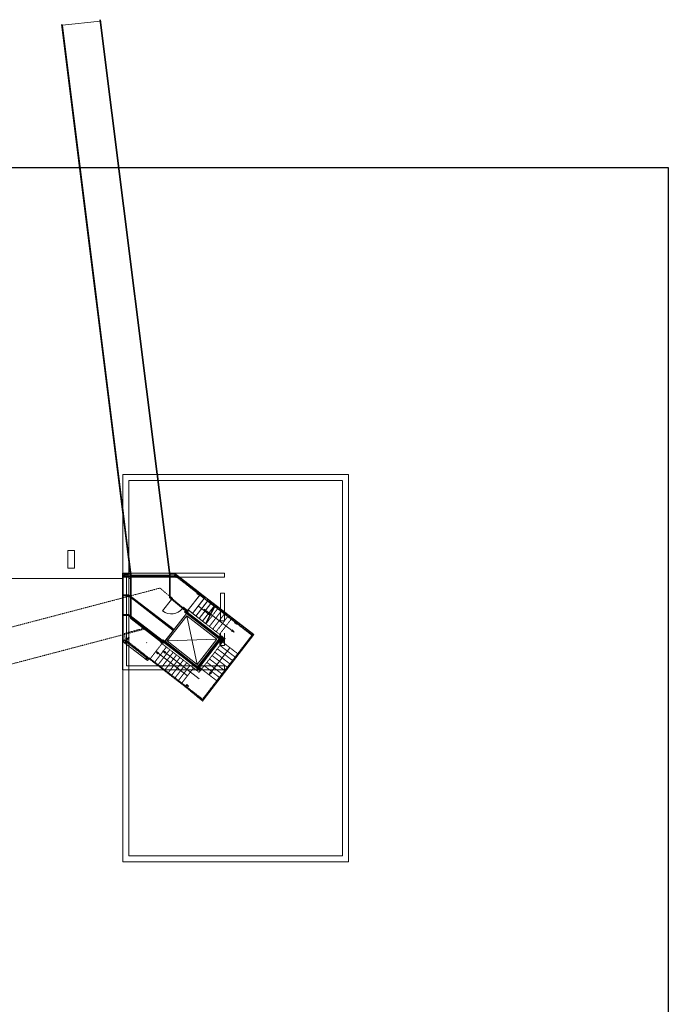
# Model space of a CAD drawing. Header units: centimetres. Extents: x -1589 to 108054, y -205274 to 31709.
# Tile 98 of 256: x 4024 to 8117, y 4926 to 11139. Entities that reach past the tile are written whole.
import ezdxf

# ---------------------------------------------------------------- set-up
doc = ezdxf.new("R2010")
doc.units = ezdxf.units.CM
doc.header["$LTSCALE"] = 0.01
doc.header["$MEASUREMENT"] = 0
for name, pattern in [('ACANSTGL', [0.295276, 0.19685, -0.098425]), ('Krawędzie ukryte', [27, 20, -7]), ('Kropki i Kreski', [72, 36, -18, 0, -18]), ('Przerywana', [12, 6, -6]), ('Przerywana długa', [100, 50, -50]), ('Wipeout_Contour', [100, 0, -100])]:
    doc.linetypes.add(name, pattern=pattern)
for name, color, linetype in [('2_barierki.K_IR', 7, 'Continuous'), ('2_schody_konstrukcja.ISTN', 7, 'Continuous'), ('2_stropy.ISTN', 7, 'Continuous'), ('2_umeblowanie.ISTN', 7, 'Continuous'), ('2_ściany zewnętrzne.ISTN', 7, 'Continuous'), ('3_linie 2D .ISTN', 7, 'Continuous'), ('3_wypełnienia.K_IR', 7, 'Continuous'), ('5_opisy.K_IR', 7, 'Continuous')]:
    doc.layers.add(name, color=color, linetype=linetype)

msp = doc.modelspace()

# ---------------------------------------------------------------- hatches: boundary and pattern name
at = {"layer": '2_barierki.K_IR', "linetype": 'Continuous', "lineweight": 5}
for points in [[(4975.83188, 7630.47692), (4975.83245, 7625.47692), (5016.21246, 7625.48155), (5017.93608, 7630.48175)], [(5017.93608, 7630.48175), (5016.21246, 7625.48155), (5148.3253, 7522.09411), (5151.3924, 7526.04293)], [(5151.3924, 7526.04293), (5148.3253, 7522.09411), (5193.46307, 7487.29781), (5194.22948, 7493.02022)], [(5207.18071, 7476.72301), (5374.86819, 7347.45427), (5377.92087, 7351.41421), (5207.94712, 7482.44542)], [(5377.92149, 7351.41374), (5374.86984, 7347.453), (5490.94857, 7258.01728), (5497.9274, 7258.95223)], [(5497.9274, 7258.95223), (5490.94857, 7258.01728), (5413.92318, 7156.26687), (5417.88378, 7153.21474)], [(5417.88378, 7153.21474), (5413.92318, 7156.26687), (5265.04733, 6966.47708), (5269.03792, 6963.46319)], [(4836.35658, 7109.15112), (4839.35691, 7113.15158), (4827.76565, 7121.57431), (4824.75733, 7117.57965)], [(5070.41681, 6928.01627), (5073.54446, 6931.91821), (4839.35691, 7113.15158), (4836.35658, 7109.15112)], [(5269.03792, 6963.46319), (5265.04733, 6966.47708), (5177.31892, 6845.78417), (5178.22838, 6838.53139)], [(5178.22838, 6838.53139), (5177.31892, 6845.78417), (5073.54446, 6931.91821), (5070.41681, 6928.01627)]]:
    msp.add_hatch(color=8, dxfattribs=at).paths.add_polyline_path(points)
at = {"layer": '2_schody_konstrukcja.ISTN', "linetype": 'Continuous', "lineweight": 5}
h = msp.add_hatch(color=8, dxfattribs=at)
h.paths.add_polyline_path([(4999.60807, 7629.57399), (5011.42823, 7620.33906), (5020.66316, 7632.15922), (5008.843, 7641.39415)])
h.paths.add_polyline_path([(5000.30991, 7629.66016), (5008.92917, 7640.69231), (5019.96132, 7632.07304), (5011.34205, 7621.0409)], flags=0)
h = msp.add_hatch(color=8, dxfattribs=at)
h.paths.add_polyline_path([(5001.75705, 7629.98462), (5011.21317, 7622.59668), (5018.60111, 7632.0528), (5009.14499, 7639.44075)])
h.paths.add_polyline_path([(5002.87998, 7630.1225), (5009.28287, 7638.31781), (5017.47818, 7631.91493), (5011.07529, 7623.71962)], flags=0)
h = msp.add_hatch(color=8, dxfattribs=at)
h.paths.add_polyline_path([(5140.89691, 7519.0147), (5152.71707, 7509.77977), (5161.952, 7521.59993), (5150.13184, 7530.83486)])
h.paths.add_polyline_path([(5141.59875, 7519.10088), (5150.21801, 7530.13302), (5161.25016, 7521.51376), (5152.6309, 7510.48161)], flags=0)
h = msp.add_hatch(color=8, dxfattribs=at)
h.paths.add_polyline_path([(5142.83152, 7519.39678), (5152.28764, 7512.00884), (5159.67559, 7521.46497), (5150.21946, 7528.85291)])
h.paths.add_polyline_path([(5143.95446, 7519.53466), (5150.35734, 7527.72997), (5158.55265, 7521.32709), (5152.14977, 7513.13178)], flags=0)
h = msp.add_hatch(color=8, dxfattribs=at)
h.paths.add_polyline_path([(5063.82132, 7400.80261), (5075.64148, 7391.56768), (5084.87641, 7403.38784), (5073.05625, 7412.62276)])
h.paths.add_polyline_path([(5064.52316, 7400.88878), (5073.14243, 7411.92093), (5084.17457, 7403.30166), (5075.55531, 7392.26951)], flags=0)
h = msp.add_hatch(color=8, dxfattribs=at)
h.paths.add_polyline_path([(5379.21379, 7334.65568), (5391.03395, 7325.42076), (5400.26888, 7337.24091), (5388.44872, 7346.47584)])
h.paths.add_polyline_path([(5379.91563, 7334.74186), (5388.53489, 7345.774), (5399.56704, 7337.15474), (5390.94777, 7326.12259)], flags=0)
h = msp.add_hatch(color=8, dxfattribs=at)
h.paths.add_polyline_path([(5381.3193, 7334.91421), (5390.77542, 7327.52626), (5398.16337, 7336.98239), (5388.70724, 7344.37033)])
h.paths.add_polyline_path([(5382.44224, 7335.05209), (5388.84512, 7343.24739), (5397.04043, 7336.84451), (5390.63755, 7328.6492)], flags=0)
h = msp.add_hatch(color=8, dxfattribs=at)
h.paths.add_polyline_path([(4919.72016, 7215.24609), (4931.54032, 7206.01116), (4940.77525, 7217.83132), (4928.95509, 7227.06625)])
h.paths.add_polyline_path([(4920.422, 7215.33226), (4929.04126, 7226.36441), (4940.07341, 7217.74514), (4931.45414, 7206.713)], flags=0)
h = msp.add_hatch(color=8, dxfattribs=at)
h.paths.add_polyline_path([(5284.53389, 7232.08063), (5293.99001, 7224.69269), (5301.37795, 7234.14882), (5291.92183, 7241.53676)])
h.paths.add_polyline_path([(5285.65682, 7232.21851), (5292.05971, 7240.41382), (5300.25502, 7234.01094), (5293.85213, 7225.81563)], flags=0)
h = msp.add_hatch(color=8, dxfattribs=at)
h.paths.add_polyline_path([(5296.16659, 7224.18852), (5307.98675, 7214.95359), (5317.22168, 7226.77375), (5305.40152, 7236.00867)])
h.paths.add_polyline_path([(5296.86843, 7224.27469), (5305.4877, 7235.30684), (5316.51984, 7226.68757), (5307.90058, 7215.65543)], flags=0)
h = msp.add_hatch(color=8, dxfattribs=at)
h.paths.add_polyline_path([(5298.2721, 7224.44704), (5307.72823, 7217.0591), (5315.11617, 7226.51522), (5305.66004, 7233.90317)])
h.paths.add_polyline_path([(5299.39504, 7224.58492), (5305.79792, 7232.78023), (5313.99323, 7226.37735), (5307.59035, 7218.18204)], flags=0)
h = msp.add_hatch(color=8, dxfattribs=at)
h.paths.add_polyline_path([(4818.46563, 7104.87969), (4830.28579, 7095.64477), (4839.52071, 7107.46492), (4827.70056, 7116.69985)])
h.paths.add_polyline_path([(4819.16746, 7104.96587), (4827.78673, 7115.99801), (4838.81888, 7107.37875), (4830.19961, 7096.3466)], flags=0)
h = msp.add_hatch(color=8, dxfattribs=at)
h.paths.add_polyline_path([(4820.57114, 7105.13822), (4830.02726, 7097.75027), (4837.4152, 7107.2064), (4827.95908, 7114.59434)])
h.paths.add_polyline_path([(4821.69407, 7105.27609), (4828.09696, 7113.4714), (4836.29227, 7107.06852), (4829.88938, 7098.87321)], flags=0)
h = msp.add_hatch(color=8, dxfattribs=at)
h.paths.add_polyline_path([(5140.79349, 7046.1851), (5150.24961, 7038.79715), (5157.63755, 7048.25328), (5148.18143, 7055.64122)])
h.paths.add_polyline_path([(5141.91642, 7046.32298), (5148.31931, 7054.51828), (5156.51461, 7048.1154), (5150.11173, 7039.92009)], flags=0)
h = msp.add_hatch(color=8, dxfattribs=at)
h.paths.add_polyline_path([(5151.86536, 7039.44828), (5163.68551, 7030.21336), (5172.92044, 7042.03351), (5161.10028, 7051.26844)])
h.paths.add_polyline_path([(5152.56719, 7039.53446), (5161.18646, 7050.5666), (5172.2186, 7041.94734), (5163.59934, 7030.91519)], flags=0)
h = msp.add_hatch(color=8, dxfattribs=at)
h.paths.add_polyline_path([(5153.97086, 7039.70681), (5163.42699, 7032.31886), (5170.81493, 7041.77499), (5161.35881, 7049.16293)])
h.paths.add_polyline_path([(5155.0938, 7039.84469), (5161.49669, 7048.03999), (5169.69199, 7041.63711), (5163.28911, 7033.4418)], flags=0)
h = msp.add_hatch(color=8, dxfattribs=at)
h.paths.add_polyline_path([(5068.85631, 6931.72122), (5080.67647, 6922.4863), (5089.91139, 6934.30645), (5078.09124, 6943.54138)])
h.paths.add_polyline_path([(5069.55814, 6931.8074), (5078.17741, 6942.83954), (5089.20956, 6934.22028), (5080.59029, 6923.18813)], flags=0)
h = msp.add_hatch(color=8, dxfattribs=at)
h.paths.add_polyline_path([(5070.96182, 6931.97975), (5080.41794, 6924.5918), (5087.80588, 6934.04793), (5078.34976, 6941.43587)])
h.paths.add_polyline_path([(5072.08475, 6932.11762), (5078.48764, 6940.31293), (5086.68295, 6933.91005), (5080.28006, 6925.71474)], flags=0)
at = {"layer": '2_ściany zewnętrzne.ISTN', "linetype": 'Continuous', "lineweight": 5}
for points in [[(4968.64608, 7666.09856), (4968.64608, 7633.92155), (4972.64608, 7634.17114)], [(4968.64608, 7633.92155), (4972.64608, 7601.99413), (4972.64608, 7634.17114)], [(4968.64608, 7633.92155), (4968.64608, 7497.9922), (4972.64608, 7497.9922), (4972.64608, 7601.99413)], [(4972.64608, 7494.98464), (4979.51406, 7489.48103), (4982.01539, 7492.60246), (4972.64608, 7500.1105)], [(4975.76205, 7484.79889), (4982.00491, 7479.79622), (4988.25825, 7487.59979), (4982.01539, 7492.60246)], [(5064.73325, 7426.31705), (5058.49039, 7431.31972), (5052.23705, 7423.51615), (5058.47991, 7418.51348)], [(5064.73325, 7426.31705), (5062.23191, 7423.19562), (5085.69181, 7404.39619), (5088.19315, 7407.51761)]]:
    msp.add_hatch(color=8, dxfattribs=at).paths.add_polyline_path(points)
at = {"layer": '3_linie 2D .ISTN', "linetype": 'Continuous', "lineweight": 5}
for points in [[(5226.88955, 7380.675), (5215.18808, 7396.04641), (5209.07007, 7388.13629)], [(5377.3689, 7274.24359), (5365.65395, 7289.60473), (5359.54288, 7281.68925)], [(4882.72722, 7153.86597), (4894.4307, 7138.49609), (4900.54768, 7146.407)], [(4927.90388, 7157.70134), (4939.57506, 7142.30691), (4945.70863, 7150.20496)], [(5218.47149, 7005.6752), (5233.84137, 7017.37869), (5225.93046, 7023.49566)]]:
    msp.add_hatch(color=8, dxfattribs=at).paths.add_polyline_path(points)
at = {"layer": '3_wypełnienia.K_IR', "linetype": 'Continuous', "lineweight": 5}
for points in [[(5288.86644, 7423.80664), (5323.9634, 7396.76532), (5316.82542, 7387.50093), (5281.77519, 7414.6029)], [(5283.51243, 7261.49684), (5283.10585, 7185.39498), (5316.00716, 7227.77817), (5315.50875, 7236.74195)], [(5102.50191, 7062.49272), (5188.20529, 7062.49272), (5163.05517, 7030.08697), (5144.55923, 7030.08697)]]:
    msp.add_hatch(color=8, dxfattribs=at).paths.add_polyline_path(points)

# ---------------------------------------------------------------- linework, layer by layer
for points in [[(-853.44225, 4266.96752), (-853.44225, 7236.96752), (-853.44225, 10206.96752), (8116.55775, 10206.96752)], [(8116.55775, 10206.96752), (8116.55775, 7236.96752), (8116.55775, 4266.96752), (-853.44225, 4266.96752)]]:
    msp.add_lwpolyline(points)
at = {"layer": '2_barierki.K_IR', "color": 8, "linetype": 'ACANSTGL', "lineweight": 5}
for p, q in [((5017.93608, 7630.48175), (4975.83188, 7630.47692)), ((4975.83188, 7630.47692), (4975.83245, 7625.47692)), ((4975.83245, 7625.47692), (5016.21246, 7625.48155)), ((5016.21246, 7625.48155), (5148.3253, 7522.09411)), ((5151.3924, 7526.04293), (5017.93608, 7630.48175)), ((5148.3253, 7522.09411), (5193.46307, 7487.29781)), ((5194.22948, 7493.02022), (5151.3924, 7526.04293)), ((5193.46307, 7487.29781), (5194.22948, 7493.02022)), ((5207.94712, 7482.44542), (5207.18071, 7476.72301)), ((5207.18071, 7476.72301), (5374.86819, 7347.45427)), ((5377.92087, 7351.41421), (5207.94712, 7482.44542)), ((5374.86819, 7347.45427), (5377.92087, 7351.41421)), ((5377.92149, 7351.41374), (5374.86984, 7347.453)), ((5374.86984, 7347.453), (5490.94857, 7258.01728)), ((5497.9274, 7258.95223), (5377.92149, 7351.41374)), ((5490.94857, 7258.01728), (5413.92318, 7156.26687)), ((5417.88378, 7153.21474), (5497.9274, 7258.95223)), ((5413.92318, 7156.26687), (5265.04733, 6966.47708)), ((5269.03792, 6963.46319), (5417.88378, 7153.21474)), ((4824.75733, 7117.57965), (4836.35658, 7109.15112)), ((4839.35691, 7113.15158), (4827.76565, 7121.57431)), ((4836.35658, 7109.15112), (5070.41681, 6928.01627)), ((5073.54446, 6931.91821), (4839.35691, 7113.15158)), ((5265.04733, 6966.47708), (5177.31892, 6845.78417)), ((5178.22838, 6838.53139), (5269.03792, 6963.46319)), ((5070.41681, 6928.01627), (5178.22838, 6838.53139)), ((5177.31892, 6845.78417), (5073.54446, 6931.91821))]:
    msp.add_line(p, q, dxfattribs=at)
at = {"layer": '2_schody_konstrukcja.ISTN', "color": 8, "linetype": 'Continuous', "lineweight": 5}
for p, q in [((4849.8661, 7629.94134), (5017.82869, 7629.94134)), ((5017.82869, 7622.44134), (4849.8661, 7622.44134)), ((5008.843, 7641.39415), (4999.60807, 7629.57399)), ((4999.60807, 7629.57399), (5011.42823, 7620.33906)), ((5000.30991, 7629.66016), (5008.92917, 7640.69231)), ((5011.34205, 7621.0409), (5000.30991, 7629.66016)), ((5009.14499, 7639.44075), (5001.75705, 7629.98462)), ((5001.75705, 7629.98462), (5011.21317, 7622.59668)), ((5002.87998, 7630.1225), (5009.28287, 7638.31781)), ((5011.07529, 7623.71962), (5002.87998, 7630.1225)), ((5020.66316, 7632.15922), (5008.843, 7641.39415)), ((5008.92917, 7640.69231), (5019.96132, 7632.07304)), ((5018.60111, 7632.0528), (5009.14499, 7639.44075)), ((5009.28287, 7638.31781), (5017.47818, 7631.91493)), ((5017.47818, 7631.91493), (5011.07529, 7623.71962)), ((5011.21317, 7622.59668), (5018.60111, 7632.0528)), ((5019.96132, 7632.07304), (5011.34205, 7621.0409)), ((5011.42823, 7620.33906), (5020.66316, 7632.15922)), ((5017.82869, 7629.94134), (5017.82869, 7626.19134)), ((5017.82869, 7626.19134), (5017.82869, 7622.44134)), ((5150.13184, 7530.83486), (5140.89691, 7519.0147)), ((5140.89691, 7519.0147), (5152.71707, 7509.77977)), ((5141.59875, 7519.10088), (5150.21801, 7530.13302)), ((5152.6309, 7510.48161), (5141.59875, 7519.10088)), ((5150.21946, 7528.85291), (5142.83152, 7519.39678)), ((5142.83152, 7519.39678), (5152.28764, 7512.00884)), ((5143.95446, 7519.53466), (5150.35734, 7527.72997)), ((5152.14977, 7513.13178), (5143.95446, 7519.53466)), ((5161.952, 7521.59993), (5150.13184, 7530.83486)), ((5150.21801, 7530.13302), (5161.25016, 7521.51376)), ((5159.67559, 7521.46497), (5150.21946, 7528.85291)), ((5150.35734, 7527.72997), (5158.55265, 7521.32709)), ((5158.55265, 7521.32709), (5152.14977, 7513.13178)), ((5152.28764, 7512.00884), (5159.67559, 7521.46497)), ((5161.25016, 7521.51376), (5152.6309, 7510.48161)), ((5152.71707, 7509.77977), (5161.952, 7521.59993)), ((4993.31576, 7284.87833), (4850.80002, 7395.02858)), ((4855.38652, 7400.96272), (4997.90225, 7290.81248)), ((5073.05625, 7412.62276), (5063.82132, 7400.80261)), ((5063.82132, 7400.80261), (5075.64148, 7391.56768)), ((5064.52316, 7400.88878), (5073.14243, 7411.92093)), ((5075.55531, 7392.26951), (5064.52316, 7400.88878)), ((5071.39857, 7404.41009), (5069.62513, 7402.11555)), ((5069.62513, 7402.11555), (5186.81145, 7311.54237)), ((5073.17201, 7406.70462), (5071.39857, 7404.41009)), ((5084.87641, 7403.38784), (5073.05625, 7412.62276)), ((5073.14243, 7411.92093), (5084.17457, 7403.30166)), ((5190.35834, 7316.13145), (5073.17201, 7406.70462)), ((5084.17457, 7403.30166), (5075.55531, 7392.26951)), ((5075.64148, 7391.56768), (5084.87641, 7403.38784)), ((5388.44872, 7346.47584), (5379.21379, 7334.65568)), ((5379.21379, 7334.65568), (5391.03395, 7325.42076)), ((5379.91563, 7334.74186), (5388.53489, 7345.774)), ((5390.94777, 7326.12259), (5379.91563, 7334.74186)), ((5388.70724, 7344.37033), (5381.3193, 7334.91421)), ((5381.3193, 7334.91421), (5390.77542, 7327.52626)), ((5382.44224, 7335.05209), (5388.84512, 7343.24739)), ((5390.63755, 7328.6492), (5382.44224, 7335.05209)), ((5400.26888, 7337.24091), (5388.44872, 7346.47584)), ((5388.53489, 7345.774), (5399.56704, 7337.15474)), ((5398.16337, 7336.98239), (5388.70724, 7344.37033)), ((5388.84512, 7343.24739), (5397.04043, 7336.84451)), ((5397.04043, 7336.84451), (5390.63755, 7328.6492)), ((5390.77542, 7327.52626), (5398.16337, 7336.98239)), ((5399.56704, 7337.15474), (5390.94777, 7326.12259)), ((5391.03395, 7325.42076), (5400.26888, 7337.24091)), ((4926.68109, 7211.98522), (4817.57422, 7296.31379)), ((4822.16072, 7302.24794), (4931.26759, 7217.91937)), ((4995.609, 7287.8454), (4993.31576, 7284.87833)), ((4997.90225, 7290.81248), (4995.609, 7287.8454)), ((5186.81145, 7311.54237), (5303.99778, 7220.9692)), ((5307.54467, 7225.55827), (5190.35834, 7316.13145)), ((4928.95509, 7227.06625), (4919.72016, 7215.24609)), ((4919.72016, 7215.24609), (4931.54032, 7206.01116)), ((4920.422, 7215.33226), (4929.04126, 7226.36441)), ((4931.45414, 7206.713), (4920.422, 7215.33226)), ((4924.36985, 7220.99869), (4922.5964, 7218.70415)), ((4922.5964, 7218.70415), (5039.78273, 7128.13097)), ((4926.14329, 7223.29322), (4924.36985, 7220.99869)), ((5043.32962, 7132.72005), (4926.14329, 7223.29322)), ((4928.97434, 7214.95229), (4926.68109, 7211.98522)), ((4940.77525, 7217.83132), (4928.95509, 7227.06625)), ((4931.26759, 7217.91937), (4928.97434, 7214.95229)), ((4929.04126, 7226.36441), (4940.07341, 7217.74514)), ((4940.07341, 7217.74514), (4931.45414, 7206.713)), ((4931.54032, 7206.01116), (4940.77525, 7217.83132)), ((5291.00239, 7234.6055), (5218.95904, 7141.80505)), ((5223.54051, 7138.24835), (5295.58386, 7231.0488)), ((5291.92183, 7241.53676), (5284.53389, 7232.08063)), ((5284.53389, 7232.08063), (5293.99001, 7224.69269)), ((5285.65682, 7232.21851), (5292.05971, 7240.41382)), ((5293.85213, 7225.81563), (5285.65682, 7232.21851)), ((5293.29312, 7232.82715), (5291.00239, 7234.6055)), ((5301.37795, 7234.14882), (5291.92183, 7241.53676)), ((5292.05971, 7240.41382), (5300.25502, 7234.01094)), ((5295.58386, 7231.0488), (5293.29312, 7232.82715)), ((5300.25502, 7234.01094), (5293.85213, 7225.81563)), ((5293.99001, 7224.69269), (5301.37795, 7234.14882)), ((5305.40152, 7236.00867), (5296.16659, 7224.18852)), ((5296.16659, 7224.18852), (5307.98675, 7214.95359)), ((5296.86843, 7224.27469), (5305.4877, 7235.30684)), ((5307.90058, 7215.65543), (5296.86843, 7224.27469)), ((5305.66004, 7233.90317), (5298.2721, 7224.44704)), ((5298.2721, 7224.44704), (5307.72823, 7217.0591)), ((5299.39504, 7224.58492), (5305.79792, 7232.78023)), ((5307.59035, 7218.18204), (5299.39504, 7224.58492)), ((5303.99778, 7220.9692), (5305.77123, 7223.26373)), ((5317.22168, 7226.77375), (5305.40152, 7236.00867)), ((5305.4877, 7235.30684), (5316.51984, 7226.68757)), ((5315.11617, 7226.51522), (5305.66004, 7233.90317)), ((5305.77123, 7223.26373), (5307.54467, 7225.55827)), ((5305.79792, 7232.78023), (5313.99323, 7226.37735)), ((5313.99323, 7226.37735), (5307.59035, 7218.18204)), ((5307.72823, 7217.0591), (5315.11617, 7226.51522)), ((5316.51984, 7226.68757), (5307.90058, 7215.65543)), ((5307.98675, 7214.95359), (5317.22168, 7226.77375)), ((4827.70056, 7116.69985), (4818.46563, 7104.87969)), ((4818.46563, 7104.87969), (4830.28579, 7095.64477)), ((4819.16746, 7104.96587), (4827.78673, 7115.99801)), ((4830.19961, 7096.3466), (4819.16746, 7104.96587)), ((4827.95908, 7114.59434), (4820.57114, 7105.13822)), ((4820.57114, 7105.13822), (4830.02726, 7097.75027)), ((4821.69407, 7105.27609), (4828.09696, 7113.4714)), ((4829.88938, 7098.87321), (4821.69407, 7105.27609)), ((4839.52071, 7107.46492), (4827.70056, 7116.69985)), ((4827.78673, 7115.99801), (4838.81888, 7107.37875)), ((4837.4152, 7107.2064), (4827.95908, 7114.59434)), ((4828.09696, 7113.4714), (4836.29227, 7107.06852)), ((4836.29227, 7107.06852), (4829.88938, 7098.87321)), ((4830.02726, 7097.75027), (4837.4152, 7107.2064)), ((4838.81888, 7107.37875), (4830.19961, 7096.3466)), ((4830.28579, 7095.64477), (4839.52071, 7107.46492)), ((5039.78273, 7128.13097), (5156.96906, 7037.5578)), ((5160.51595, 7042.14687), (5043.32962, 7132.72005)), ((5218.95904, 7141.80505), (5146.91569, 7049.00461)), ((5151.49715, 7045.4479), (5223.54051, 7138.24835)), ((5148.18143, 7055.64122), (5140.79349, 7046.1851)), ((5140.79349, 7046.1851), (5150.24961, 7038.79715)), ((5141.91642, 7046.32298), (5148.31931, 7054.51828)), ((5150.11173, 7039.92009), (5141.91642, 7046.32298)), ((5146.91569, 7049.00461), (5149.20642, 7047.22625)), ((5157.63755, 7048.25328), (5148.18143, 7055.64122)), ((5148.31931, 7054.51828), (5156.51461, 7048.1154)), ((5149.20642, 7047.22625), (5151.49715, 7045.4479)), ((5156.51461, 7048.1154), (5150.11173, 7039.92009)), ((5150.24961, 7038.79715), (5157.63755, 7048.25328)), ((5161.10028, 7051.26844), (5151.86536, 7039.44828)), ((5151.86536, 7039.44828), (5163.68551, 7030.21336)), ((5152.56719, 7039.53446), (5161.18646, 7050.5666)), ((5163.59934, 7030.91519), (5152.56719, 7039.53446)), ((5161.35881, 7049.16293), (5153.97086, 7039.70681)), ((5153.97086, 7039.70681), (5163.42699, 7032.31886)), ((5155.0938, 7039.84469), (5161.49669, 7048.03999)), ((5163.28911, 7033.4418), (5155.0938, 7039.84469)), ((5156.96906, 7037.5578), (5158.7425, 7039.85233)), ((5158.7425, 7039.85233), (5160.51595, 7042.14687)), ((5172.92044, 7042.03351), (5161.10028, 7051.26844)), ((5161.18646, 7050.5666), (5172.2186, 7041.94734)), ((5170.81493, 7041.77499), (5161.35881, 7049.16293)), ((5161.49669, 7048.03999), (5169.69199, 7041.63711)), ((5169.69199, 7041.63711), (5163.28911, 7033.4418)), ((5163.42699, 7032.31886), (5170.81493, 7041.77499)), ((5172.2186, 7041.94734), (5163.59934, 7030.91519)), ((5163.68551, 7030.21336), (5172.92044, 7042.03351)), ((5078.09124, 6943.54138), (5068.85631, 6931.72122)), ((5068.85631, 6931.72122), (5080.67647, 6922.4863)), ((5069.55814, 6931.8074), (5078.17741, 6942.83954)), ((5080.59029, 6923.18813), (5069.55814, 6931.8074)), ((5078.34976, 6941.43587), (5070.96182, 6931.97975)), ((5070.96182, 6931.97975), (5080.41794, 6924.5918)), ((5072.08475, 6932.11762), (5078.48764, 6940.31293)), ((5080.28006, 6925.71474), (5072.08475, 6932.11762)), ((5089.91139, 6934.30645), (5078.09124, 6943.54138)), ((5078.17741, 6942.83954), (5089.20956, 6934.22028)), ((5087.80588, 6934.04793), (5078.34976, 6941.43587)), ((5078.48764, 6940.31293), (5086.68295, 6933.91005)), ((5086.68295, 6933.91005), (5080.28006, 6925.71474)), ((5080.41794, 6924.5918), (5087.80588, 6934.04793)), ((5089.20956, 6934.22028), (5080.59029, 6923.18813)), ((5080.67647, 6922.4863), (5089.91139, 6934.30645))]:
    msp.add_line(p, q, dxfattribs=at)
at = {"layer": '2_schody_konstrukcja.ISTN', "color": 8, "linetype": 'Kropki i Kreski', "lineweight": 5}
for p, q in [((5305.77123, 7223.26373), (5071.39857, 7404.41009)), ((5158.7425, 7039.85233), (4924.36985, 7220.99869)), ((5149.20642, 7047.22625), (5293.29312, 7232.82715))]:
    msp.add_line(p, q, dxfattribs=at)
at = {"layer": '2_stropy.ISTN', "color": 8, "linetype": 'Przerywana', "lineweight": 5, "flags": 128}
for points in [[(4972.646, 7629.94747), (4972.69301, 7490.55079), (5080.35391, 7406.9212), (5159.65254, 7509.03206), (5003.93442, 7629.96173)], [(5187.12965, 7487.78587), (5159.65254, 7509.03206), (5086.23276, 7414.49071), (5113.8827, 7393.05759)], [(5208.48913, 7471.27004), (5187.12965, 7487.78587), (5113.8827, 7393.05759), (5135.22227, 7376.51602)], [(5229.8486, 7454.7542), (5208.48913, 7471.27004), (5135.22227, 7376.51602), (5156.56185, 7359.97444)], [(5251.20808, 7438.23837), (5229.8486, 7454.7542), (5156.56185, 7359.97444), (5177.90142, 7343.43287)], [(5272.56756, 7421.72254), (5251.20808, 7438.23837), (5177.90142, 7343.43287), (5199.24099, 7326.89129)], [(5293.92703, 7405.2067), (5272.56756, 7421.72254), (5199.24099, 7326.89129), (5220.58056, 7310.34972)], [(5315.28651, 7388.69087), (5293.92703, 7405.2067), (5220.58056, 7310.34972), (5241.92014, 7293.80814)], [(5336.64599, 7372.17503), (5315.28651, 7388.69087), (5241.92014, 7293.80814), (5263.25971, 7277.26657)], [(5358.00546, 7355.6592), (5336.64599, 7372.17503), (5263.27961, 7277.29231), (5284.61919, 7260.75073)], [(5358.00546, 7355.6592), (5284.59928, 7260.72499), (5320.16524, 7233.1557), (5304.16093, 7212.45777), (5399.09194, 7139.05407), (5488.5356, 7254.72911)], [(5382.5761, 7117.69459), (5399.09194, 7139.05407), (5304.16093, 7212.45777), (5287.6451, 7191.09829)], [(4847.93109, 7107.63386), (4876.25148, 7085.73562), (4949.65519, 7180.66663), (4921.53417, 7202.4107)], [(4876.25148, 7085.73562), (4897.61096, 7069.21979), (4971.01466, 7164.1508), (4949.65519, 7180.66663)], [(4897.61096, 7069.21979), (4918.97043, 7052.70396), (4992.37414, 7147.63496), (4971.01466, 7164.1508)], [(4918.97043, 7052.70396), (4940.32991, 7036.18812), (5013.73362, 7131.11913), (4992.37414, 7147.63496)], [(5333.0286, 7053.61616), (5349.54444, 7074.97564), (5254.61343, 7148.37934), (5238.0976, 7127.01986)], [(5349.54444, 7074.97564), (5366.06027, 7096.33511), (5271.12926, 7169.73882), (5254.61343, 7148.37934)], [(5366.06027, 7096.33511), (5382.5761, 7117.69459), (5287.6451, 7191.09829), (5271.12926, 7169.73882)], [(4940.32991, 7036.18812), (4961.68939, 7019.67229), (5035.09309, 7114.6033), (5013.73362, 7131.11913)], [(4961.68939, 7019.67229), (4983.04886, 7003.15646), (5056.45257, 7098.08746), (5035.09309, 7114.6033)], [(4983.04886, 7003.15646), (5004.40834, 6986.64062), (5077.81205, 7081.57163), (5056.45257, 7098.08746)], [(5283.4811, 6989.53773), (5299.99694, 7010.89721), (5205.06593, 7084.30091), (5188.5501, 7062.94143)], [(5299.99694, 7010.89721), (5316.51277, 7032.25668), (5221.58176, 7105.66039), (5205.06593, 7084.30091)], [(5316.51277, 7032.25668), (5333.0286, 7053.61616), (5238.0976, 7127.01986), (5221.58176, 7105.66039)], [(5004.40834, 6986.64062), (5025.76782, 6970.12479), (5099.17152, 7065.0558), (5077.81205, 7081.57163)], [(5025.76782, 6970.12479), (5047.12729, 6953.60895), (5120.531, 7048.53996), (5099.17152, 7065.0558)], [(5120.531, 7048.53996), (5047.12729, 6953.60895), (5177.65743, 6852.67886), (5266.96527, 6968.17825), (5172.03426, 7041.58196), (5156.13013, 7021.01357)], [(5266.96527, 6968.17825), (5283.4811, 6989.53773), (5188.5501, 7062.94143), (5172.03426, 7041.58196)]]:
    msp.add_lwpolyline(points, close=True, dxfattribs=at)
at = {"layer": '2_ściany zewnętrzne.ISTN', "color": 8, "linetype": 'Continuous', "lineweight": 5}
for p, q in [((4982.00491, 7479.79622), (4925.72484, 7409.56408)), ((4982.01539, 7492.60246), (4975.76205, 7484.79889)), ((4975.76205, 7484.79889), (4982.00491, 7479.79622)), ((4982.01539, 7492.60246), (4979.51406, 7489.48103)), ((4982.01539, 7492.60246), (4979.51406, 7489.48103)), ((4982.01539, 7492.60246), (4979.51406, 7489.48103)), ((4982.00491, 7479.79622), (4988.25825, 7487.59979)), ((4988.25825, 7487.59979), (4982.01539, 7492.60246)), ((5058.49039, 7431.31972), (5052.23705, 7423.51615)), ((5052.23705, 7423.51615), (5058.47991, 7418.51348)), ((5058.47991, 7418.51348), (5064.73325, 7426.31705)), ((5064.73325, 7426.31705), (5058.49039, 7431.31972)), ((5064.73325, 7426.31705), (5062.23191, 7423.19562)), ((5064.73325, 7426.31705), (5062.23191, 7423.19562)), ((5064.73325, 7426.31705), (5062.23191, 7423.19562))]:
    msp.add_line(p, q, dxfattribs=at)
at = {"layer": '2_ściany zewnętrzne.ISTN', "color": 8, "linetype": 'Continuous', "lineweight": 5, "flags": 128}
for points in [[(5315.48867, 7622.41058), (5315.48867, 7647.41058)], [(4968.64608, 7633.92155), (4968.64608, 7497.9922)], [(4972.64608, 7634.17114), (4972.64608, 7601.99413)], [(4972.64608, 7500.1105), (4972.64608, 7601.99413)], [(5315.48867, 7521.10171), (5290.48867, 7521.10171)], [(5290.48867, 7521.10171), (5290.48867, 7345.15275)], [(5315.48867, 7345.15275), (5315.48867, 7521.10171)], [(4972.64608, 7497.9922), (4968.64608, 7497.9922)], [(4982.01539, 7492.60246), (4972.64608, 7500.1105)], [(4972.64608, 7497.9922), (4972.64608, 7494.98464)], [(4972.64608, 7494.98464), (4979.51406, 7489.48103)], [(5062.23191, 7423.19562), (5085.69181, 7404.39619)], [(5088.19315, 7407.51761), (5064.73325, 7426.31705)], [(5085.69181, 7404.39619), (5088.19315, 7407.51761)], [(5290.48867, 7345.15275), (5315.48867, 7345.15275)], [(4925.86246, 7205.36149), (4928.31623, 7208.52045)], [(5290.48867, 7268.4067), (5290.48867, 7191.26652)], [(5315.48867, 7191.26652), (5315.48867, 7268.4067)], [(5290.48867, 7191.26652), (5315.48867, 7191.26652)], [(5315.48867, 7061.74234), (5315.48867, 7036.74234)]]:
    msp.add_lwpolyline(points, dxfattribs=at)
at = {"layer": '2_ściany zewnętrzne.ISTN', "color": 8, "linetype": 'Krawędzie ukryte', "lineweight": 5, "flags": 128}
for points in [[(5070.17507, 7384.10328), (4946.97073, 7225.05791)], [(4954.84873, 7218.89843), (5078.07373, 7377.97047)], [(5076.29905, 7392.00878), (5070.17507, 7384.10328)], [(5274.43031, 7238.17237), (5076.29905, 7392.00878)], [(5078.07373, 7377.97047), (5268.29806, 7230.27329)], [(4940.84669, 7217.15233), (4946.97073, 7225.05791)], [(4940.84669, 7217.15233), (5117.38417, 7079.12499)], [(5123.53173, 7087.01217), (4954.84873, 7218.89843)], [(5268.29806, 7230.27329), (5144.45777, 7070.7522)], [(5146.22194, 7056.71744), (5282.32896, 7232.03957)], [(5282.32896, 7232.03957), (5274.43031, 7238.17237)], [(5144.45777, 7070.7522), (5123.53173, 7087.01217)], [(5117.38417, 7079.12499), (5138.32552, 7062.85312)], [(5146.22194, 7056.71744), (5138.32552, 7062.85312)]]:
    msp.add_lwpolyline(points, dxfattribs=at)
at = {"layer": '2_ściany zewnętrzne.ISTN', "color": 8, "linetype": 'Continuous', "lineweight": 5}
msp.add_arc((4982.00491, 7479.79622), 90, 231.293286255, 321.293286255, dxfattribs=at)
at = {"layer": '3_linie 2D .ISTN', "color": 8, "linetype": 'Continuous', "lineweight": 5}
for p, q in [((4370.49877, 7789.32184), (4328.66112, 7789.32184)), ((4328.66112, 7789.32184), (4328.66112, 7678.40342)), ((4370.49877, 7678.40342), (4370.49877, 7789.32184)), ((4328.66112, 7678.40342), (4370.49877, 7678.40342)), ((3552.91335, 7613.85716), (4720.09458, 7613.85716)), ((5089.25922, 7412.11866), (5092.98716, 7409.20607)), ((5152.46783, 7438.23576), (5212.12907, 7392.09135)), ((5188.89518, 7419.75286), (5362.59841, 7285.64699)), ((5209.07007, 7388.13629), (5215.18808, 7396.04641)), ((5226.88955, 7380.675), (5215.18808, 7396.04641)), ((5078.0733, 7377.96992), (5144.45514, 7070.74881)), ((5226.88955, 7380.675), (5209.07007, 7388.13629)), ((5359.54288, 7281.68925), (5365.65395, 7289.60473)), ((5377.3689, 7274.24359), (5359.54288, 7281.68925)), ((5377.3689, 7274.24359), (5365.65395, 7289.60473)), ((4824.67837, 7209.78975), (4827.0608, 7207.9227)), ((4954.8328, 7218.87786), (5268.58924, 7230.04633)), ((4882.72722, 7153.86597), (4900.54768, 7146.407)), ((4882.72722, 7153.86597), (4894.4307, 7138.49609)), ((4900.54768, 7146.407), (4894.4307, 7138.49609)), ((4927.90388, 7157.70134), (4945.70863, 7150.20496)), ((4927.90388, 7157.70134), (4939.57506, 7142.30691)), ((4945.70863, 7150.20496), (4939.57506, 7142.30691)), ((5155.8008, 6980.71808), (4942.64185, 7146.25593)), ((5350.59816, 7176.55102), (5229.88592, 7020.43717)), ((5082.51923, 6999.38038), (4897.48919, 7142.45154)), ((5218.47149, 7005.6752), (5225.93046, 7023.49566)), ((5225.93046, 7023.49566), (5233.84137, 7017.37869)), ((5218.47149, 7005.6752), (5233.84137, 7017.37869))]:
    msp.add_line(p, q, dxfattribs=at)
at = {"layer": '5_opisy.K_IR', "color": 8, "linetype": 'Continuous', "lineweight": 5}
for points in [[(5195.47045, 7329.81406), (5086.23276, 7414.49071), (5159.65254, 7509.03206)], [(5187.12965, 7487.78587), (5113.8827, 7393.05759)], [(5135.22227, 7376.51602), (5208.48913, 7471.27004)], [(5159.65254, 7509.03206), (5251.20808, 7438.23837)], [(5229.8486, 7454.7542), (5156.56185, 7359.97444)], [(5177.90142, 7343.43287), (5251.20808, 7438.23837)], [(5251.20808, 7438.23837), (5195.47045, 7329.81406)], [(5254.97862, 7435.3156), (5199.24099, 7326.89129)]]:
    msp.add_lwpolyline(points, dxfattribs=at)
for points in [[(5076.29863, 7392.00823), (5282.32854, 7232.03902), (5146.22194, 7056.71744), (4940.82818, 7217.12845)], [(5078.0733, 7377.96992), (5268.58924, 7230.04633), (5144.45514, 7070.74881), (4954.8328, 7218.87786)]]:
    msp.add_lwpolyline(points, close=True, dxfattribs=at)

# ---------------------------------------------------------------- next in the draw order: wipeouts: each hides what was drawn before it
at = {"color": 8, "linetype": 'Wipeout_Contour', "lineweight": 5, "ltscale": 14824.378034}
msp.add_wipeout([(4711.99749, 8231.14459), (4673.99749, 8269.14459), (4673.99749, 8231.14459)], dxfattribs=at).dxf.layer = '2_ściany zewnętrzne.ISTN'

# ---------------------------------------------------------------- next in the draw order: wipeouts: each hides what was drawn before it
at = {"color": 8, "linetype": 'Wipeout_Contour', "lineweight": 5, "ltscale": 19413.157084}
msp.add_wipeout([(4711.99749, 5862.84987), (4711.99749, 8231.14459), (4673.99749, 8231.14459), (4673.99749, 5862.84987)], dxfattribs=at).dxf.layer = '2_ściany zewnętrzne.ISTN'

# ---------------------------------------------------------------- next in the draw order: hatches: boundary and pattern name
at = {"layer": '2_barierki.K_IR', "linetype": 'Continuous', "lineweight": 5}
for points in [[(4692.43023, 7220.82404), (4699.64663, 7221.53547), (4715.23196, 7239.60574), (4711.44569, 7242.87134)], [(4824.75733, 7117.57965), (4827.76565, 7121.57431), (4699.64663, 7221.53547), (4692.43023, 7220.82404)]]:
    msp.add_hatch(color=8, dxfattribs=at).paths.add_polyline_path(points)
at = {"layer": '2_schody_konstrukcja.ISTN', "linetype": 'Continuous', "lineweight": 5}
h = msp.add_hatch(color=8, dxfattribs=at)
h.paths.add_polyline_path([(4685.53137, 7631.65813), (4694.98749, 7624.27019), (4702.37543, 7633.72632), (4692.91931, 7641.11426)])
h.paths.add_polyline_path([(4686.6543, 7631.79601), (4693.05719, 7639.99132), (4701.2525, 7633.58844), (4694.84961, 7625.39313)], flags=0)
h = msp.add_hatch(color=8, dxfattribs=at)
h.paths.add_polyline_path([(4676.13845, 7214.78779), (4687.95861, 7205.55287), (4697.19354, 7217.37303), (4685.37337, 7226.60796)])
h.paths.add_polyline_path([(4676.84029, 7214.87397), (4685.45955, 7225.90612), (4696.4917, 7217.28686), (4687.87244, 7206.25471)], flags=0)
h = msp.add_hatch(color=8, dxfattribs=at)
h.paths.add_polyline_path([(4678.24396, 7215.04632), (4687.70009, 7207.65838), (4695.08803, 7217.11451), (4685.6319, 7224.50245)])
h.paths.add_polyline_path([(4679.3669, 7215.1842), (4685.76978, 7223.37951), (4693.96509, 7216.97663), (4687.56221, 7208.78132)], flags=0)
at = {"layer": '2_umeblowanie.ISTN', "linetype": 'Continuous', "lineweight": 5}
h = msp.add_hatch(color=8, dxfattribs=at)
h.paths.add_polyline_path([(4683.42586, 7631.39961), (4695.24602, 7622.16468), (4704.48094, 7633.98485), (4692.66078, 7643.21977)])
h.paths.add_polyline_path([(4684.12769, 7631.48578), (4692.74696, 7642.51793), (4703.77911, 7633.89867), (4695.15985, 7622.86652)], flags=0)
at = {"layer": '2_ściany zewnętrzne.ISTN', "linetype": 'Continuous', "lineweight": 5}
for points in [[(4723.93333, 7663.06618), (4723.93333, 7630.89045), (4727.93333, 7631.14006)], [(4723.93333, 7630.89045), (4727.93333, 7598.96433), (4727.93333, 7631.14006)], [(4727.93333, 7364.17095), (4727.93333, 7598.96433), (4723.93333, 7630.89045), (4723.93333, 7367.27801)], [(4723.93333, 7367.27801), (4723.93333, 7362.21305), (4727.93333, 7364.17095)], [(4723.93333, 7362.21305), (4727.93333, 7359.10599), (4727.93333, 7364.17095)], [(4727.93333, 7364.17095), (4727.93333, 7359.10598), (4925.86246, 7205.36149), (4928.31623, 7208.52045)]]:
    msp.add_hatch(color=8, dxfattribs=at).paths.add_polyline_path(points)

# ---------------------------------------------------------------- next in the draw order: linework, layer by layer
at = {"layer": '2_barierki.K_IR', "color": 8, "linetype": 'ACANSTGL', "lineweight": 5}
for p, q in [((4711.44569, 7242.87134), (4692.43023, 7220.82404)), ((4692.43023, 7220.82404), (4824.75733, 7117.57965)), ((4699.64663, 7221.53547), (4715.23196, 7239.60574)), ((4827.76565, 7121.57431), (4699.64663, 7221.53547)), ((4715.23196, 7239.60574), (4711.44569, 7242.87134))]:
    msp.add_line(p, q, dxfattribs=at)
at = {"layer": '2_schody_konstrukcja.ISTN', "color": 8, "linetype": 'Continuous', "lineweight": 5}
for p, q in [((4681.90351, 7626.19134), (4681.90351, 7629.94134)), ((4681.90351, 7629.94134), (4849.8661, 7629.94134)), ((4681.90351, 7622.44134), (4681.90351, 7626.19134)), ((4849.8661, 7622.44134), (4681.90351, 7622.44134)), ((4692.91931, 7641.11426), (4685.53137, 7631.65813)), ((4685.53137, 7631.65813), (4694.98749, 7624.27019)), ((4686.6543, 7631.79601), (4693.05719, 7639.99132)), ((4694.84961, 7625.39313), (4686.6543, 7631.79601)), ((4702.37543, 7633.72632), (4692.91931, 7641.11426)), ((4693.05719, 7639.99132), (4701.2525, 7633.58844)), ((4701.2525, 7633.58844), (4694.84961, 7625.39313)), ((4694.98749, 7624.27019), (4702.37543, 7633.72632)), ((4673.27001, 7507.36297), (4673.27001, 7511.11297)), ((4673.27001, 7511.11297), (4693.16193, 7511.11297)), ((4673.27001, 7503.61297), (4673.27001, 7507.36297)), ((4693.16193, 7503.61297), (4673.27001, 7503.61297)), ((4693.16193, 7511.11297), (4713.05385, 7511.11297)), ((4713.05385, 7503.61297), (4693.16193, 7503.61297)), ((4708.28429, 7505.17882), (4710.57753, 7508.14589)), ((4850.80002, 7395.02858), (4708.28429, 7505.17882)), ((4710.57753, 7508.14589), (4712.87078, 7511.11297)), ((4712.87078, 7511.11297), (4855.38652, 7400.96272)), ((4713.05385, 7511.11297), (4713.05385, 7507.36297)), ((4713.05385, 7507.36297), (4713.05385, 7503.61297)), ((4673.27001, 7382.82651), (4673.27001, 7386.57651)), ((4673.27001, 7386.57651), (4693.16193, 7386.57651)), ((4673.27001, 7379.07651), (4673.27001, 7382.82651)), ((4693.16193, 7379.07651), (4673.27001, 7379.07651)), ((4693.16193, 7386.57651), (4713.05385, 7386.57651)), ((4713.05385, 7379.07651), (4693.16193, 7379.07651)), ((4708.46735, 7380.64237), (4710.7606, 7383.60944)), ((4817.57422, 7296.31379), (4708.46735, 7380.64237)), ((4710.7606, 7383.60944), (4713.05385, 7386.57651)), ((4713.05385, 7386.57651), (4822.16072, 7302.24794)), ((4713.05385, 7386.57651), (4713.05385, 7382.82651)), ((4713.05385, 7382.82651), (4713.05385, 7379.07651)), ((4685.37337, 7226.60796), (4676.13845, 7214.78779)), ((4676.13845, 7214.78779), (4687.95861, 7205.55287)), ((4676.84029, 7214.87397), (4685.45955, 7225.90612)), ((4687.87244, 7206.25471), (4676.84029, 7214.87397)), ((4685.6319, 7224.50245), (4678.24396, 7215.04632)), ((4678.24396, 7215.04632), (4687.70009, 7207.65838)), ((4679.3669, 7215.1842), (4685.76978, 7223.37951)), ((4687.56221, 7208.78132), (4679.3669, 7215.1842)), ((4697.19354, 7217.37303), (4685.37337, 7226.60796)), ((4685.45955, 7225.90612), (4696.4917, 7217.28686)), ((4695.08803, 7217.11451), (4685.6319, 7224.50245)), ((4685.76978, 7223.37951), (4693.96509, 7216.97663)), ((4693.96509, 7216.97663), (4687.56221, 7208.78132)), ((4687.70009, 7207.65838), (4695.08803, 7217.11451)), ((4696.4917, 7217.28686), (4687.87244, 7206.25471)), ((4687.95861, 7205.55287), (4697.19354, 7217.37303))]:
    msp.add_line(p, q, dxfattribs=at)
at = {"layer": '2_schody_konstrukcja.ISTN', "color": 8, "linetype": 'Kropki i Kreski', "lineweight": 5}
for p, q in [((5017.82869, 7626.19134), (4681.90351, 7626.19134)), ((4713.05385, 7507.36297), (4673.27001, 7507.36297)), ((4995.609, 7287.8454), (4710.57753, 7508.14589)), ((4713.05385, 7382.82651), (4673.27001, 7382.82651)), ((4928.97434, 7214.95229), (4710.7606, 7383.60944))]:
    msp.add_line(p, q, dxfattribs=at)
at = {"layer": '2_stropy.ISTN', "color": 8, "linetype": 'Continuous', "lineweight": 5, "flags": 128}
msp.add_lwpolyline([(4969.70143, 7634.58885), (4727.93036, 7634.47864), (4727.99644, 7366.18129), (4919.72016, 7215.24609), (4929.02472, 7227.15592), (4940.79745, 7218.01427), (5075.57654, 7391.58435), (5063.80381, 7400.726), (5070.68815, 7409.59173), (4969.69106, 7492.74975)], close=True, dxfattribs=at)
at = {"layer": '2_stropy.ISTN', "color": 8, "linetype": 'Przerywana', "lineweight": 5, "flags": 128}
msp.add_lwpolyline([(4692.11799, 7214.94156), (4834.32207, 7104.98011), (4840.69867, 7113.22644), (4847.93109, 7107.63386), (4922.14166, 7203.19295), (4912.64755, 7210.54472), (4915.10913, 7213.7143), (4805.63129, 7298.79435), (4685.13604, 7267.23587)], close=True, dxfattribs=at)
at = {"layer": '2_umeblowanie.ISTN', "color": 8, "linetype": 'Continuous', "lineweight": 5}
for p, q in [((4692.66078, 7643.21977), (4683.42586, 7631.39961)), ((4684.12769, 7631.48578), (4692.74696, 7642.51793)), ((4704.48094, 7633.98485), (4692.66078, 7643.21977)), ((4692.74696, 7642.51793), (4703.77911, 7633.89867)), ((4683.42586, 7631.39961), (4695.24602, 7622.16468)), ((4695.15985, 7622.86652), (4684.12769, 7631.48578)), ((4703.77911, 7633.89867), (4695.15985, 7622.86652)), ((4695.24602, 7622.16468), (4704.48094, 7633.98485))]:
    msp.add_line(p, q, dxfattribs=at)
at = {"layer": '2_ściany zewnętrzne.ISTN', "color": 8, "linetype": 'Continuous', "lineweight": 5, "flags": 128}
for points in [[(4672.86335, 7647.41058), (4672.86335, 7036.74234)], [(4672.86335, 7647.41058), (4697.86335, 7647.41058)], [(5315.48867, 7647.41058), (4697.86335, 7647.41058)], [(4697.86335, 7061.74234), (4697.86335, 7622.41058)], [(4697.86335, 7622.41058), (5315.48867, 7622.41058)], [(4723.93333, 7630.89045), (4723.93333, 7362.21305)], [(4727.93333, 7631.14006), (4727.93333, 7598.96433)], [(4727.93333, 7364.17095), (4727.93333, 7598.96433)], [(4723.93333, 7362.21305), (4727.93333, 7359.10599)], [(4928.31623, 7208.52045), (4727.93333, 7364.17095)], [(4727.93333, 7359.10599), (4925.86246, 7205.36149)], [(4672.86335, 7036.74234), (4697.86335, 7036.74234)], [(5315.48867, 7061.74234), (4697.86335, 7061.74234)], [(4697.86335, 7036.74234), (5315.48867, 7036.74234)]]:
    msp.add_lwpolyline(points, dxfattribs=at)
at = {"layer": '5_opisy.K_IR', "color": 8, "linetype": 'Continuous', "lineweight": 5}
for points in [[(4676.13845, 7641.37182), (4676.13845, 7214.78779), (4687.95861, 7205.55287), (4830.28579, 7095.64477), (4840.42269, 7108.49373), (5080.67647, 6922.4863), (5181.25205, 6844.73412), (5502.11469, 7259.51319), (5161.952, 7521.59993), (5150.13184, 7530.83486), (5020.66316, 7632.15922), (5008.843, 7641.39415), (4967.7277, 7641.39415)], [(4726.64861, 7641.39415), (4676.13845, 7641.39415)]]:
    msp.add_lwpolyline(points, dxfattribs=at)
at = {"layer": '5_opisy.K_IR', "color": 8, "linetype": 'Przerywana długa', "lineweight": 5}
for points in [[(5073.05625, 7412.62276), (4909.56273, 7552.73088), (3012.60665, 7054.63929), (2866.12402, 7054.30276)], [(3895.94654, 7053.3162), (4805.07737, 7292.47267)]]:
    msp.add_lwpolyline(points, dxfattribs=at)

# ---------------------------------------------------------------- next in the draw order: wipeouts: each hides what was drawn before it
at = {"color": 8, "linetype": 'Wipeout_Contour', "lineweight": 5, "ltscale": 14278.161074}
msp.add_wipeout([(4673.99749, 5862.84987), (4673.99749, 5824.84987), (4711.99749, 5862.84987)], dxfattribs=at).dxf.layer = '2_ściany zewnętrzne.ISTN'

# ---------------------------------------------------------------- next in the draw order: linework, layer by layer
at = {"layer": '2_ściany zewnętrzne.ISTN', "color": 8, "linetype": 'Continuous', "lineweight": 5, "flags": 128}
for points in [[(4673.99749, 8269.14459), (4673.99749, 5824.84987)], [(4711.99749, 5862.84987), (4711.99749, 8231.14459)]]:
    msp.add_lwpolyline(points, dxfattribs=at)

# ---------------------------------------------------------------- next in the draw order: wipeouts: each hides what was drawn before it
at = {"color": 8, "linetype": 'Wipeout_Contour', "lineweight": 5, "ltscale": 14871.849891}
msp.add_wipeout([(4711.99749, 8269.14459), (4673.99749, 8269.14459), (4711.99749, 8231.14459)], dxfattribs=at).dxf.layer = '2_ściany zewnętrzne.ISTN'
at = {"color": 8, "linetype": 'Wipeout_Contour', "lineweight": 5, "ltscale": 14321.414962}
msp.add_wipeout([(4711.99749, 5862.84987), (4673.99749, 5824.84987), (4711.99749, 5824.84987)], dxfattribs=at).dxf.layer = '2_ściany zewnętrzne.ISTN'

# ---------------------------------------------------------------- next in the draw order: linework, layer by layer
at = {"layer": '2_ściany zewnętrzne.ISTN', "color": 8, "linetype": 'Continuous', "lineweight": 5, "flags": 128}
for points in [[(4673.99749, 8269.14459), (4711.99749, 8269.14459)], [(4673.99749, 5824.84987), (4711.99749, 5824.84987)]]:
    msp.add_lwpolyline(points, dxfattribs=at)

# ---------------------------------------------------------------- next in the draw order: wipeouts: each hides what was drawn before it
at = {"color": 8, "linetype": 'Wipeout_Contour', "lineweight": 5, "ltscale": 22455.963032}
msp.add_wipeout([(4711.99749, 8231.14459), (6059.99749, 8231.14459), (6059.99749, 8269.14459), (4711.99749, 8269.14459)], dxfattribs=at).dxf.layer = '2_ściany zewnętrzne.ISTN'
at = {"color": 8, "linetype": 'Wipeout_Contour', "lineweight": 5, "ltscale": 21804.970495}
msp.add_wipeout([(6059.99749, 5862.84987), (4711.99749, 5862.84987), (4711.99749, 5824.84987), (6059.99749, 5824.84987)], dxfattribs=at).dxf.layer = '2_ściany zewnętrzne.ISTN'

# ---------------------------------------------------------------- next in the draw order: hatches: boundary and pattern name
at = {"layer": '2_ściany zewnętrzne.ISTN', "linetype": 'Continuous', "lineweight": 5}
for points in [[(4533.51382, 11139.26112), (4529.54485, 11138.76387), (4968.64608, 7633.92155), (4968.64608, 7666.09856)], [(4723.93333, 7663.06618), (4292.19194, 11109.02324), (4288.22297, 11108.52597), (4723.93333, 7630.89045)]]:
    msp.add_hatch(color=8, dxfattribs=at).paths.add_polyline_path(points)

# ---------------------------------------------------------------- next in the draw order: linework, layer by layer
at = {"layer": '2_stropy.ISTN', "color": 8, "linetype": 'Continuous', "lineweight": 5, "flags": 128}
msp.add_lwpolyline([(4968.97908, 7634.58352), (4531.05516, 11129.78124), (4293.15667, 11104.50016), (4727.94813, 7634.53199)], close=True, dxfattribs=at)
at = {"layer": '2_ściany zewnętrzne.ISTN', "color": 8, "linetype": 'Continuous', "lineweight": 5, "flags": 128}
for points in [[(4529.54485, 11138.76387), (4968.64608, 7633.92155)], [(4972.64608, 7634.17114), (4533.51382, 11139.26112)], [(4288.22297, 11108.52597), (4723.93333, 7630.89045)], [(4727.93333, 7631.14006), (4292.19194, 11109.02324)], [(6059.99749, 8269.14459), (4711.99749, 8269.14459)], [(4711.99749, 8231.14459), (6059.99749, 8231.14459)]]:
    msp.add_lwpolyline(points, dxfattribs=at)

# ---------------------------------------------------------------- next in the draw order: wipeouts: each hides what was drawn before it
at = {"color": 8, "linetype": 'Wipeout_Contour', "lineweight": 5, "ltscale": 18392.286494}
msp.add_wipeout([(6059.99749, 5824.84987), (6097.99749, 5824.84987), (6059.99749, 5862.84987)], dxfattribs=at).dxf.layer = '2_ściany zewnętrzne.ISTN'

# ---------------------------------------------------------------- next in the draw order: linework, layer by layer
at = {"layer": '2_ściany zewnętrzne.ISTN', "color": 8, "linetype": 'Continuous', "lineweight": 5, "flags": 128}
for points in [[(6059.99749, 5862.84987), (4711.99749, 5862.84987)], [(4711.99749, 5824.84987), (6097.99749, 5824.84987)]]:
    msp.add_lwpolyline(points, dxfattribs=at)

# ---------------------------------------------------------------- next in the draw order: wipeouts: each hides what was drawn before it
at = {"color": 8, "linetype": 'Wipeout_Contour', "lineweight": 5, "ltscale": 18423.640939}
msp.add_wipeout([(6059.99749, 5862.84987), (6097.99749, 5824.84987), (6097.99749, 5862.84987)], dxfattribs=at).dxf.layer = '2_ściany zewnętrzne.ISTN'

# ---------------------------------------------------------------- next in the draw order: linework, layer by layer
at = {"layer": '2_ściany zewnętrzne.ISTN', "color": 8, "linetype": 'Continuous', "lineweight": 5, "flags": 128}
msp.add_lwpolyline([(6097.99749, 5824.84987), (6097.99749, 5862.84987)], dxfattribs=at)

# ---------------------------------------------------------------- next in the draw order: wipeouts: each hides what was drawn before it
at = {"color": 8, "linetype": 'Wipeout_Contour', "lineweight": 5, "ltscale": 24834.363511}
msp.add_wipeout([(6097.99749, 5862.84987), (6097.99749, 8269.14459), (6059.99749, 8269.14459), (6059.99749, 5862.84987)], dxfattribs=at).dxf.layer = '2_ściany zewnętrzne.ISTN'

# ---------------------------------------------------------------- next in the draw order: linework, layer by layer
at = {"layer": '2_ściany zewnętrzne.ISTN', "color": 8, "linetype": 'Continuous', "lineweight": 5, "flags": 128}
for points in [[(6097.99749, 8269.14459), (6059.99749, 8269.14459)], [(6097.99749, 5862.84987), (6097.99749, 8269.14459)], [(6059.99749, 8231.14459), (6059.99749, 5862.84987)]]:
    msp.add_lwpolyline(points, dxfattribs=at)

doc.saveas('drawing.dxf')
